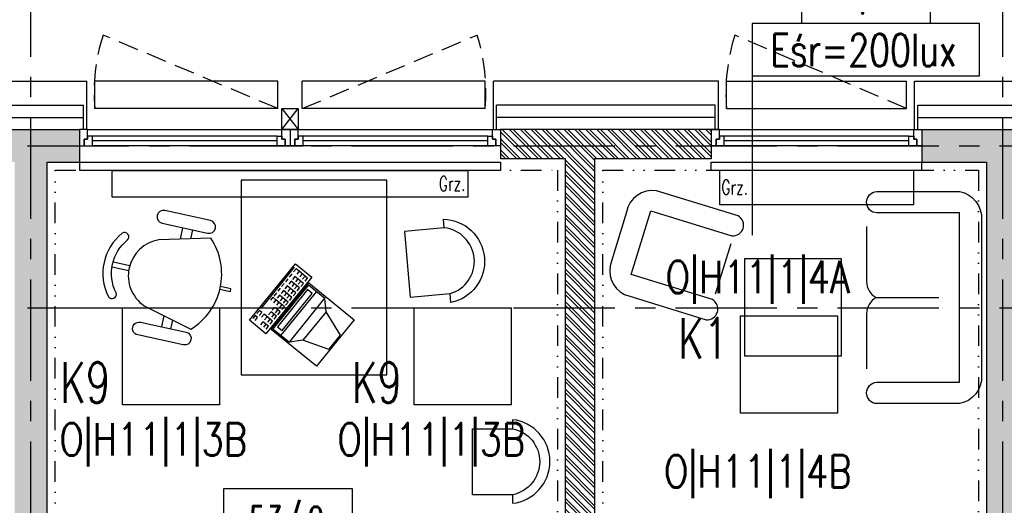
# Model space of a CAD drawing. Extents: x 41755 to 123924, y -112333 to 86187.
# Tile 254 of 256: x 106104 to 106712, y -5633 to -5333. Entities that reach past the tile are written whole.
import ezdxf
from ezdxf.enums import TextEntityAlignment as Align

# ---------------------------------------------------------------- set-up
doc = ezdxf.new("R2010")
doc.units = 0
doc.header["$LTSCALE"] = 50
for name, pattern in [('CENTER', [2, 1.25, -0.25, 0.25, -0.25]), ('DASHED', [0.75, 0.5, -0.25]), ('DIVIDE', [31.75, 12.7, -6.35, 0, -6.35, 0, -6.35])]:
    doc.linetypes.add(name, pattern=pattern)
doc.layers.get('0').update_dxf_attribs({"color": 101, "linetype": 'CONTINUOUS'})
for name, color, linetype in [('E-90', 6, 'CONTINUOUS'), ('E35', 6, 'CONTINUOUS'), ('Ins-co', 2, 'CONTINUOUS'), ('Okn---okna', 5, 'CONTINUOUS'), ('Opis-pom', 6, 'CONTINUOUS'), ('Opis_pom_ramka', 6, 'CONTINUOUS'), ('Os-osie glowne', 1, 'CENTER'), ('Sc-beton', 7, 'CONTINUOUS'), ('Sc-beton-hatch', 86, 'CONTINUOUS'), ('Sc-cegla pustak', 42, 'CONTINUOUS'), ('Sc-cegla pustak-hatch', 8, 'CONTINUOUS'), ('Sc-drewno', 22, 'CONTINUOUS'), ('Sc-izolacja term-styropian', 151, 'STYROPIAN-KA'), ('Sc-metal', 141, 'CONTINUOUS'), ('Suf-widok', 8, 'CONTINUOUS'), ('W-idok', 8, 'CONTINUOUS'), ('Wyp-meble', 155, 'CONTINUOUS')]:
    doc.layers.add(name, color=color, linetype=linetype)
doc.styles.add('KA wymiar', font='romans.shx', dxfattribs={"width": 0.6})
doc.styles.add('ROMANS', font='romans', dxfattribs={"width": 0.85})
doc.linetypes.add('BATTING', pattern='A,0.0001,-0.1,[134,ltypeshp.shx,S=0.1,R=0,X=-0.1,Y=0],-0.2,[134,ltypeshp.shx,S=0.1,R=180,X=0.1,Y=0],-0.1', length=0.4001)
doc.linetypes.add('STYROPIAN-KA', pattern='A,0.0001,-0.1,[135,ltypeshp.shx,S=0.1,R=0,X=-0.1,Y=0],0,[135,ltypeshp.shx,S=0.1,R=180,X=0.1,Y=0],-0.1', length=0.2001)

# ---------------------------------------------------------------- blocks, each defined once
blk = doc.blocks.new('_VKDFJKGFJH')
for p, q in [((-129.9999999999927, 1.14596332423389e-10), (-4.999999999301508, 1.164153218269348e-10)), ((-7.999999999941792, -3.999999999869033), (-122.0000000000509, -3.999999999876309)), ((-7.999999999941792, -9.999999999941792), (-129.9999999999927, -9.999999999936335)), ((-7.999999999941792, -6.999999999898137), (-122.0000000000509, -6.999999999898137)), ((-129.9999999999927, -19.99999999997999), (0, -19.99999999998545)), ((0, -24.99999999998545), (0, -19.99999999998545)), ((-129.9999999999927, -25.00000000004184), (0, -25.00000000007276))]:
    blk.add_line(p, q)
for points in [[(-125.0000000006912, 1.091393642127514e-10), (-129.9999999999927, -7.275957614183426e-12), (-129.9999999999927, -10.00000000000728), (-127.0000000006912, -9.99999999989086), (-127.0000000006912, -5.999999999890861), (-125.0000000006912, -5.999999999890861)], [(-4.999999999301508, 1.164153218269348e-10), (0, 0), (0, -10), (-2.999999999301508, -9.999999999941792), (-2.999999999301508, -5.999999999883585), (-4.999999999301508, -5.999999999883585)], [(-122.0000000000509, -3.999999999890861), (-125.0000000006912, -3.999999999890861), (-125.0000000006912, -5.999999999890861), (-127.0000000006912, -5.999999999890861), (-127.0000000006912, -9.99999999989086), (-125.0000000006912, -9.99999999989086), (-122.0000000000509, -9.99999999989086)], [(-7.999999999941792, -3.999999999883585), (-4.999999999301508, -3.999999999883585), (-4.999999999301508, -5.999999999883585), (-2.999999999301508, -5.999999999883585), (-2.999999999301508, -9.999999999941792), (-4.999999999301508, -9.999999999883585), (-7.999999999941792, -9.999999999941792)]]:
    blk.add_lwpolyline(points, close=True)
blk.add_lwpolyline([(-129.9999999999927, -25.00000000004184), (-129.9999999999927, -19.99999999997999)])
blk = doc.blocks.new('_DOGULGUIFH')
for p, q in [((-247.0000000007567, 10.00000000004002), (7.999999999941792, 10.00000000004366)), ((-130, 6.000000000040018), (-244.0000000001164, 6.000000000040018)), ((-130, 3.000000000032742), (-244.0000000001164, 3.000000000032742)), ((7.999999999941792, 0), (-244.0000000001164, 1.091393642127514e-11)), ((0, 6.000000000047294), (-114.0000000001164, 6.000000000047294)), ((0, 3.000000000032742), (-114.0000000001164, 3.000000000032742)), ((-252.0000000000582, -10.00000000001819), (-252.0000000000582, -15.00000000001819)), ((-252.0000000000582, -10.00000000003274), (8.000000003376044, -10.00000000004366)), ((-252.0000000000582, -15.00000000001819), (8.000000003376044, -15.00000000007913))]:
    blk.add_line(p, q)
for points in [[(-247.0000000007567, 10.00000000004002), (-252.0000000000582, 9.999999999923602), (-252.0000000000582, -7.639755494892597e-11), (-249.0000000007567, 4.001776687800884e-11), (-249.0000000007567, 4.000000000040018), (-247.0000000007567, 4.000000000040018)], [(-126.9999999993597, 10.00000000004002), (-122.0000000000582, 9.999999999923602), (-122.0000000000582, -7.639755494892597e-11), (-124.9999999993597, -1.818989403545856e-11), (-124.9999999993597, 4.000000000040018), (-126.9999999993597, 4.000000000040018)], [(-117.0000000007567, 10.00000000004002), (-122.0000000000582, 9.999999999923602), (-122.0000000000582, -7.639755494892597e-11), (-119.0000000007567, 4.001776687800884e-11), (-119.0000000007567, 4.000000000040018), (-117.0000000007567, 4.000000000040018)], [(3.000000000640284, 10.00000000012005), (7.999999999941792, 10.00000000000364), (7.999999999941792, 3.637978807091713e-12), (5.000000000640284, 6.184563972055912e-11), (5.000000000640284, 4.000000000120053), (3.000000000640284, 4.000000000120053)], [(-244.0000000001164, 6.000000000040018), (-247.0000000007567, 6.000000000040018), (-247.0000000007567, 4.000000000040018), (-249.0000000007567, 4.000000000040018), (-249.0000000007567, 4.001776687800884e-11), (-247.0000000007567, 4.001776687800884e-11), (-244.0000000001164, 4.001776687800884e-11)], [(-130, 6.000000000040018), (-126.9999999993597, 6.000000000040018), (-126.9999999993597, 4.000000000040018), (-124.9999999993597, 4.000000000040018), (-124.9999999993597, -1.818989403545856e-11), (-126.9999999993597, 4.001776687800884e-11), (-130, -1.818989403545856e-11)], [(-114.0000000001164, 6.000000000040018), (-117.0000000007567, 6.000000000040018), (-117.0000000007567, 4.000000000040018), (-119.0000000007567, 4.000000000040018), (-119.0000000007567, 4.001776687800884e-11), (-117.0000000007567, 4.001776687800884e-11), (-114.0000000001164, 4.001776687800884e-11)], [(0, 6.000000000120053), (3.000000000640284, 6.000000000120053), (3.000000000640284, 4.000000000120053), (5.000000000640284, 4.000000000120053), (5.000000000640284, 6.184563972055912e-11), (3.000000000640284, 1.200533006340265e-10), (0, 6.184563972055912e-11)]]:
    blk.add_lwpolyline(points, close=True)
blk.add_lwpolyline([(7.999999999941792, -10.00000000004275), (7.999999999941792, -15.00000000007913)])
blk = doc.blocks.new('_opis_pom_metka')
at = {"layer": 'Opis_pom_ramka'}
blk.add_lwpolyline([(-33.12750490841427, 0), (32.87249509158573, 0), (32.87249509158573, -36.0000000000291), (-33.12750490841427, -36.0000000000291)], close=True, dxfattribs=at)
at = {"style": 'KA wymiar', "width": 0.6}
blk.add_attdef('KO/', text='', height=16.8, dxfattribs=at).set_placement((3.451362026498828, -25.86778855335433), align=Align.RIGHT)
blk.add_attdef('NR', (3.799058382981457, -26.16449648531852), '', height=16.8, dxfattribs=at)
blk = doc.blocks.new('f003')
for p, q in [((-1.569777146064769, 74.64291640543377), (-1.569777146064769, 64.1087486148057)), ((1.569777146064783, 74.64291640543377), (1.569777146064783, 64.1087486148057))]:
    blk.add_line(p, q)
for points in [[(-16.72180551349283, 68.74896534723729, -0.3552533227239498), (16.72180551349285, 68.74896534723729, 0.8810966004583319), (20.0721607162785, 72.86929821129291, 0.3552533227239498), (-20.07216071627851, 72.86929821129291, 0.8810966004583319)], [(-28.78134393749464, 18.90371378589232, 0.4274485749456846), (28.78134393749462, 18.90371378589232), (20.8138975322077, 50.0175723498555, 0.6796557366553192), (-20.8138975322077, 50.01757234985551)], [(-31.29543684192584, 21.37431091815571, -1), (-39.30333994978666, 21.37431091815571), (-39.30333994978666, 50.17563302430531, -1), (-31.29543684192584, 50.17563302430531)], [(31.29543684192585, 21.37431091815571, 1), (39.30333994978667, 21.37431091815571), (39.30333994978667, 50.17563302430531, 1), (31.29543684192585, 50.17563302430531)]]:
    blk.add_lwpolyline(points, format="xyb", close=True)
for points in [[(-24.15358279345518, 36.97569047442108), (-31.29543684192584, 36.97569047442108)], [(24.15358279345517, 36.97569047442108), (31.29543684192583, 36.97569047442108)], [(-31.29543684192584, 31.03288311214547), (-25.67538051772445, 31.03288311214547)], [(31.29543684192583, 31.03288311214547), (25.67538051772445, 31.03288311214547)], [(-0.8484483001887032, 6.610209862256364), (-0.8484483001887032, 0), (0.8484483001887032, 0), (0.8484483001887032, 6.610209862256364)]]:
    blk.add_lwpolyline(points)
blk = doc.blocks.new('C003')
for p, q in [((16.68687069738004, 49.32966839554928), (11.10996669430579, 33.42582511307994)), ((28.12450521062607, 49.32966839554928), (16.68687069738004, 49.32966839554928)), ((28.12450521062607, 49.32966839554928), (33.70140921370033, 33.42582511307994)), ((11.10996669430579, 33.42582511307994), (4.988976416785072, 27.58082240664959)), ((11.10996669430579, 33.42582511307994), (33.70140921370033, 33.42582511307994)), ((33.70140921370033, 33.42582511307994), (39.82239949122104, 27.58082240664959)), ((4.988976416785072, 14.53151506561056), (4.988976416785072, 27.58082240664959)), ((39.82239949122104, 27.58082240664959), (4.988976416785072, 27.58082240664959)), ((39.82239949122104, 14.53151506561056), (39.82239949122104, 27.58082240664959)), ((4.988976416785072, 20.88127621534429), (39.82239949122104, 20.88127621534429)), ((4.988976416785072, 14.53151506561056), (39.82239949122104, 14.53151506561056))]:
    blk.add_line(p, q)
for points in [[(3.9263063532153, 13.95080700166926), (3.9263063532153, 50), (40.88506955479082, 50), (40.88506955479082, 13.95080700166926)], [(7.618302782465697, 19.57374466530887), (7.618302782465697, 15.91265694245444), (37.1930731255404, 15.91265694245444), (37.1930731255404, 19.57374466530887)], [(0, 13.07156783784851), (45.00386182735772, 13.07156783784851), (45.00386182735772, 0), (0, 0)]]:
    blk.add_lwpolyline(points, close=True)
for points in [[(4.50199988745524, 11.42619594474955), (2.123747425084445, 11.42619594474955), (2.123747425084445, 4.661887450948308), (4.50199988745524, 4.661887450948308)], [(2.123747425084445, 9.383280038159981), (4.522878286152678, 9.383280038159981)], [(2.123747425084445, 7.064038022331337), (4.522878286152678, 7.064038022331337)], [(8.689770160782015, 11.42619594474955), (6.311517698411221, 11.42619594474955), (6.311517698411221, 4.661887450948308), (8.689770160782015, 4.661887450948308)], [(6.311517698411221, 9.383280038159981), (8.710648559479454, 9.383280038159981)], [(6.311517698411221, 7.064038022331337), (8.710648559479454, 7.064038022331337)], [(12.34293336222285, 11.42619594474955), (9.964680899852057, 11.42619594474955), (9.964680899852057, 4.661887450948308), (12.34293336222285, 4.661887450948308)], [(9.964680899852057, 9.383280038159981), (12.36381176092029, 9.383280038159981)], [(9.964680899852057, 7.064038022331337), (12.36381176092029, 7.064038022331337)], [(16.17429892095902, 11.42619594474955), (13.79604645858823, 11.42619594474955), (13.79604645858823, 4.661887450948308), (16.17429892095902, 4.661887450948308)], [(13.79604645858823, 9.383280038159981), (16.19517731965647, 9.383280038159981)], [(13.79604645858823, 7.064038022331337), (16.19517731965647, 7.064038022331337)], [(19.8274638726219, 11.42619594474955), (17.44921141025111, 11.42619594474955), (17.44921141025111, 4.661887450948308), (19.8274638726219, 4.661887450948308)], [(17.44921141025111, 9.383280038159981), (19.84834227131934, 9.383280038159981)], [(17.44921141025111, 7.064038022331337), (19.84834227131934, 7.064038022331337)], [(23.65883118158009, 11.42619594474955), (21.2805787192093, 11.42619594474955), (21.2805787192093, 4.661887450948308), (23.65883118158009, 4.661887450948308)], [(21.2805787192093, 9.383280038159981), (23.67970958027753, 9.383280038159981)], [(21.2805787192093, 7.064038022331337), (23.67970958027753, 7.064038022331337)], [(27.22289407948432, 11.42619594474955), (24.84464161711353, 11.42619594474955), (24.84464161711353, 4.661887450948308), (27.22289407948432, 4.661887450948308)], [(24.84464161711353, 9.383280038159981), (27.24377247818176, 9.383280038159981)], [(24.84464161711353, 7.064038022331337), (27.24377247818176, 7.064038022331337)], [(31.32156404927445, 11.42619594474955), (28.94331158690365, 11.42619594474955), (28.94331158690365, 7.042087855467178), (31.32156404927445, 7.042087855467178)], [(28.94331158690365, 9.383280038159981), (31.34244244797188, 9.383280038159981)], [(34.88562519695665, 11.42619594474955), (32.50737273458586, 11.42619594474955), (32.50737273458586, 7.042087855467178), (34.88562519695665, 7.042087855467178)], [(32.50737273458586, 9.383280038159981), (34.90650359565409, 9.383280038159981)], [(38.80609280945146, 11.42619594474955), (36.42784034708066, 11.42619594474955), (36.42784034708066, 4.661887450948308), (38.80609280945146, 4.661887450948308)], [(36.42784034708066, 9.383280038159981), (38.8269712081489, 9.383280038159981)], [(36.42784034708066, 7.064038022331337), (38.8269712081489, 7.064038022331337)], [(42.81566247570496, 11.42619594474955), (40.43741001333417, 11.42619594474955), (40.43741001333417, 7.042087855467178), (42.81566247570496, 7.042087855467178)], [(40.43741001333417, 9.383280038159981), (42.8365408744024, 9.383280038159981)], [(2.123747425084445, 4.661887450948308), (2.123747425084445, 2.239979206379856), (4.520406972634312, 2.239979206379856)], [(2.129195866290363, 0.8091865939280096), (34.82946057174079, 0.8091865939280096)], [(6.316967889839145, 2.23384955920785), (8.811811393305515, 2.23384955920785)], [(10.05923314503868, 2.23384955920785), (12.55407664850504, 2.23384955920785)], [(13.89060045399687, 2.23384955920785), (16.38544395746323, 2.23384955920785)], [(17.54376365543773, 2.23384955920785), (20.0386071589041, 2.23384955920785)], [(21.37512921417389, 2.23384955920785), (23.86997271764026, 2.23384955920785)], [(24.84464161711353, 4.661887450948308), (24.84464161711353, 2.239979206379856), (27.2413011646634, 2.239979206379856)], [(38.86130531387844, 2.873593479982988), (36.39164225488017, 2.873593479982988), (36.39164225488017, 0.9650088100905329), (38.86130531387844, 0.9650088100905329)], [(42.84569453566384, 2.840685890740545), (40.44188883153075, 2.840685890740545), (40.44188883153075, 0.9650088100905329), (42.81276410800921, 0.9650088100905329)]]:
    blk.add_lwpolyline(points)
blk = doc.blocks.new('kanapa 2os')
at = {"layer": 'Wyp-meble'}
for p, q in [((0, 87.7920006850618), (0, 53.87236742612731)), ((0, 33.91963325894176), (0, 0))]:
    blk.add_line(p, q, dxfattribs=at)
blk.add_lwpolyline([(6.380566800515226, -21.5489485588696, -0.9695019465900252), (6.380566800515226, -8.380147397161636), (57.42509738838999, -8.380147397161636), (57.42509738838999, 96.1721480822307), (6.380566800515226, 96.1721480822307, -0.9695019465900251), (6.380566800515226, 109.3409492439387), (57.42509738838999, 109.3409492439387, -0.3710331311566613), (70.98380327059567, 92.18160018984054), (70.98380327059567, -4.389599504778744, -0.371033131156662), (57.42509738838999, -21.5489485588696)], format="xyb", close=True, dxfattribs=at)
blk.add_lwpolyline([(5.981780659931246, 43.8960003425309), (44.66396378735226, 43.8960003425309)], dxfattribs=at)
for centre, start, end in [((11.40849874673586, 53.9313405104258), 180.2961720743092, 241.5972172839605), ((11.40849874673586, 33.86066017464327), 118.4027827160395, 179.7038279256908)]:
    blk.add_arc(centre, 11.40865116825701, start, end, dxfattribs=at)
blk = doc.blocks.new('A$C5DF87A14')
at = {"layer": 'Wyp-meble'}
for points in [[(6459.822229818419, 5013.698858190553), (6459.822229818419, 4893.698858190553), (6549.822229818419, 4893.698858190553), (6549.822229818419, 5013.698858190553)], [(6770.482458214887, 4905.263325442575), (6830.482458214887, 4905.263325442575), (6830.482458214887, 4965.263325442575), (6770.482458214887, 4965.263325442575)]]:
    blk.add_lwpolyline(points, close=True, dxfattribs=at)
blk.add_lwpolyline([(6712.678734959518, 4994.866147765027), (6762.795067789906, 4979.416206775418, 0.814276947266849), (6766.579972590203, 4991.693635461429), (6716.255687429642, 5007.207684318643, 0.4036554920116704), (6697.622259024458, 4994.038937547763), (6688.320378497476, 4963.865609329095, 0.3801225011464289), (6696.497207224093, 4943.115363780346), (6746.821492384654, 4927.601314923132, 0.8043559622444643), (6750.670546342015, 4940.086829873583), (6700.645962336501, 4955.508486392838)], format="xyb", close=True, dxfattribs=at)
for points in [[(6585.149501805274, 4984.418037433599), (6584.68743394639, 4989.650417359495, -0.8950139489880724), (6589.228893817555, 4938.223677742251), (6588.74042358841, 4943.755033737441, 0.8255392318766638), (6585.120412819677, 4984.34514232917), (6560.654807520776, 4982.184601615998), (6564.239566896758, 4941.591379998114), (6588.74042358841, 4943.755033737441)], [(6627.295823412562, 4819.547328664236), (6627.295823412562, 4814.294585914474, 0.8950139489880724), (6627.295823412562, 4865.921462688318), (6627.295823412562, 4860.368580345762, -0.8255392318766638), (6627.260434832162, 4819.617382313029), (6602.699616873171, 4819.617382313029), (6602.699616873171, 4860.368580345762), (6627.295823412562, 4860.368580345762)]]:
    blk.add_lwpolyline(points, format="xyb", dxfattribs=at)
blk.add_lwpolyline([(6761.992022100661, 4974.442751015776), (6752.416451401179, 4943.381629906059)], dxfattribs=at)
blk.add_blockref('kanapa 2os', (6845.896045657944, 4897.389333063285), dxfattribs=at)
for name, p, rotation in [('f003', (6453.339010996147, 4945.908237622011), 77.67847370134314), ('C003', (6493.30944345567, 4962.18361438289), 230.8895706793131)]:
    blk.add_blockref(name, p, dxfattribs=dict(at, rotation=rotation))

msp = doc.modelspace()

# ---------------------------------------------------------------- hatches: boundary and pattern name
at = {"layer": 'Sc-beton-hatch'}
h = msp.add_hatch(dxfattribs=at)
h.set_pattern_fill('ANSI33', color=256, angle=-1.272221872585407e-14, style=0)
h.set_pattern_definition([(44.99999999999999, (48983.41854682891, 565.4779691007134), (-4.490128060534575, 4.490128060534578), []), (44.99999999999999, (48987.90867682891, 565.4779691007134), (-4.490128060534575, 4.490128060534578), [3.175, -1.5875])])
h.paths.add_polyline_path([(110735.9660018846, -5930.641380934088), (110735.9660018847, -5910.641380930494), (110669.9659959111, -5910.641363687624), (110669.9659959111, -5930.641380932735)])
h.paths.add_polyline_path([(110595.966002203, -5930.641380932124), (110595.966002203, -5910.641380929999), (110380.966002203, -5910.641380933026), (110380.966002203, -5930.641380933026)])
h.paths.add_polyline_path([(110480.9660022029, -5420.641380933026), (110480.9660022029, -5400.641380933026), (110420.9660022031, -5400.641380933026), (110420.9660022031, -5420.641380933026), (110440.966002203, -5420.641380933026)])
h.paths.add_polyline_path([(110038.9660022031, -5420.64138093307), (110038.9660022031, -5400.641380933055), (109530.966002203, -5400.641380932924), (109530.966002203, -5420.641380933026), (109570.966002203, -5420.641380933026), (109570.966002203, -5910.641380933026), (109369.4660027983, -5910.641380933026), (109369.4660027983, -5930.641380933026), (110280.966002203, -5930.641380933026), (110280.966002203, -5910.641380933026), (109590.966002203, -5910.641380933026), (109590.966002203, -5420.641380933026)])
h.paths.add_polyline_path([(109170.9660022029, -6150.641380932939), (109170.9660022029, -6170.641380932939), (110210.9660027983, -6170.641380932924), (110210.9660027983, -6150.641380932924)])
h.paths.add_polyline_path([(108990.966002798, -5910.641380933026), (108990.966002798, -5850.641380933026), (108970.966002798, -5850.641380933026), (108970.966002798, -5910.641380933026), (108670.9660027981, -5910.641380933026), (108670.9660027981, -5930.641380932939), (109239.4660027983, -5930.641380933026), (109239.4660027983, -5910.641380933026)])
h.paths.add_polyline_path([(108990.966002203, -5655.641380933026), (108970.9660027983, -5655.641380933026), (108970.9660027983, -5675.641380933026), (108990.966002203, -5675.641380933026)])
h.paths.add_polyline_path([(108950.9660027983, -5400.641380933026), (108950.9660027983, -5420.641380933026), (108970.966002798, -5420.641380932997), (108970.966002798, -5480.641380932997), (108990.966002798, -5480.641380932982), (108990.966002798, -5420.641380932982), (109010.9660027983, -5420.641380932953), (109010.9660027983, -5400.641380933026)])
h.paths.add_polyline_path([(108342.9660027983, -5400.641380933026), (108342.9660027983, -5973.641380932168), (108362.9660027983, -5973.641380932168), (108362.9660027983, -5930.641380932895), (108540.9660027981, -5930.641380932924), (108540.9660027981, -5910.641380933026), (108362.9660027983, -5910.641380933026), (108362.9660027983, -5420.641380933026), (108640.9660022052, -5420.641380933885), (108640.9660022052, -5400.641380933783)])
h.paths.add_polyline_path([(107982.9660027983, -5400.641380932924), (107982.9660027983, -5420.641380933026), (108320.9660027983, -5420.641380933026), (108320.9660027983, -5910.641380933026), (108298.966002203, -5910.641380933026), (108298.966002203, -5930.641380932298), (108320.9660027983, -5930.641380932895), (108320.9660027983, -5973.641380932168), (108340.9660027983, -5973.641380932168), (108340.9660027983, -5400.641380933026)])
h.paths.add_polyline_path([(108362.9660027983, -6150.641380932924), (108362.9660027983, -6108.641380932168), (108342.9660027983, -6108.641380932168), (108342.9660027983, -6170.641380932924), (108740.9660022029, -6170.641380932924), (108740.9660022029, -6150.641380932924)])
h.paths.add_polyline_path([(108340.9660027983, -6170.641380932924), (108340.9660027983, -6108.641380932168), (108320.9660027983, -6108.641380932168), (108320.9660027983, -6150.641380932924), (107700.9660027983, -6150.641380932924), (107700.9660027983, -6170.641380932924)])
h.paths.add_polyline_path([(107995.966002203, -5910.64138093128), (107995.966002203, -5930.641380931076), (108238.966002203, -5930.641380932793), (108238.966002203, -5910.641380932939)], flags=17)
h.paths.add_polyline_path([(107799.9659959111, -5910.641380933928), (107799.9659959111, -5930.641380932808), (107865.966002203, -5930.641380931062), (107865.966002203, -5910.641380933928)])
h.paths.add_polyline_path([(107725.966002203, -5930.641380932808), (107725.966002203, -5910.641380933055), (107550.966002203, -5910.641380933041), (107550.9660022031, -5930.641380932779)])
h.paths.add_polyline_path([(107430.9660022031, -5930.641380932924), (107430.966002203, -5910.641380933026), (107308.9660028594, -5910.641380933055), (107308.9660028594, -5930.641380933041)])
h.paths.add_polyline_path([(106300.9660021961, -6150.641380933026), (106300.9660021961, -6170.641380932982), (107340.9660027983, -6170.641380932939), (107340.9660027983, -6150.641380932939)])
h.paths.add_polyline_path([(107188.9660028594, -5930.641380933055), (107188.9660028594, -5910.641380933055), (107140.9660035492, -5910.641380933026), (107140.9660035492, -5930.641380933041)])
h.paths.add_polyline_path([(107040.9660035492, -5930.641380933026), (107040.9660035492, -5910.641380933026), (106830.9660027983, -5910.641380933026), (106830.9660027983, -5930.641380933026)], flags=16)
h.paths.add_polyline_path([(107168.9660035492, -5420.641380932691), (107168.9660035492, -5400.64138093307), (106660.9660027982, -5400.641380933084), (106660.9660027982, -5420.641380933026), (106700.9660027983, -5420.641380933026), (106700.9660027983, -5910.641380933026), (106618.9660027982, -5910.641380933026), (106618.9660027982, -5930.641380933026), (106730.9660027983, -5930.641380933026), (106730.9660027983, -5910.641380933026), (106720.9660027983, -5910.641380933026), (106720.9660027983, -5420.641380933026)])
h.paths.add_polyline_path([(106518.9660027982, -5930.641380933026), (106518.9660027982, -5910.641380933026), (106291.9660027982, -5910.641380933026), (106291.9660027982, -5930.641380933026)])
h.paths.add_polyline_path([(106120.9660027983, -5910.641380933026), (106120.9660027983, -5420.641380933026), (106140.966002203, -5420.641380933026), (106140.966002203, -5400.641380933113), (106080.9660027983, -5400.641380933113), (106080.9660027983, -5420.641380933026), (106100.9660027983, -5420.641380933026), (106100.9660027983, -5910.641380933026), (105979.9660027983, -5910.641380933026), (105979.9660027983, -5930.641380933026), (106191.9660027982, -5930.641380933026), (106191.9660027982, -5910.641380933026)])
h.paths.add_polyline_path([(105659.9660025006, -5910.641380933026), (105659.9660025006, -5930.641380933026), (105879.9660027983, -5930.641380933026), (105879.9660027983, -5910.641380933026)])
h.paths.add_polyline_path([(105492.966002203, -6150.641380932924), (105492.966002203, -6108.641380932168), (105472.966002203, -6108.641380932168), (105472.966002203, -6170.641380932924), (105870.966002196, -6170.641380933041), (105870.966002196, -6150.641380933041)])
h.paths.add_polyline_path([(105559.9660025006, -5930.641380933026), (105559.9660025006, -5910.641380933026), (105492.966002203, -5910.641380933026), (105492.966002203, -5420.641380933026), (105770.9660022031, -5420.641380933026), (105770.9660022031, -5400.641380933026), (105472.966002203, -5400.641380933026), (105472.966002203, -5973.641380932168), (105492.966002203, -5973.641380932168), (105492.966002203, -5930.641380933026)])
h.paths.add_polyline_path([(105450.966002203, -5910.641380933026), (105428.966002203, -5910.641380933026), (105428.966002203, -5930.641380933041), (105450.966002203, -5930.641380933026), (105450.966002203, -5973.641380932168), (105470.966002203, -5973.641380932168), (105470.966002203, -5400.641380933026), (105112.966002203, -5400.641380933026), (105112.966002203, -5420.641380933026), (105450.966002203, -5420.641380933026)])
h.paths.add_polyline_path([(105470.966002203, -6170.641380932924), (105470.966002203, -6108.641380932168), (105450.966002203, -6108.641380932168), (105450.966002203, -6150.641380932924), (104830.9660027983, -6150.641380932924), (104830.9660027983, -6170.641380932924)])
h.paths.add_polyline_path([(105260.966002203, -5910.641380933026), (105260.966002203, -5930.641380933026), (105368.966002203, -5930.641380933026), (105368.966002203, -5910.641380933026)], flags=16)
h.paths.add_polyline_path([(105160.966002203, -5930.641380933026), (105160.966002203, -5910.641380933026), (105059.9659959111, -5910.64138093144), (105059.9659959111, -5930.641380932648)])
h.paths.add_polyline_path([(105014.9659959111, -5930.641380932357), (105014.9659959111, -5910.641380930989), (104929.9659959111, -5910.641380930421), (104929.9659959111, -5930.641380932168)])
h.paths.add_polyline_path([(104855.966002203, -5930.641380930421), (104855.966002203, -5910.641380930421), (104715.9660027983, -5910.641380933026), (104715.9660027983, -5930.641380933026)])
h.paths.add_polyline_path([(104740.966002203, -5420.641380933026), (104740.966002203, -5400.641380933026), (104680.966002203, -5400.641380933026), (104680.966002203, -5420.641380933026)])
h.paths.add_polyline_path([(103790.966002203, -5400.641380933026), (103790.966002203, -5420.64138093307), (103830.966002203, -5420.641380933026), (103830.966002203, -5910.641380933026), (103540.9660027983, -5910.641380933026), (103540.9660027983, -5930.641380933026), (104585.9660027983, -5930.641380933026), (104585.9660027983, -5910.641380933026), (103850.966002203, -5910.641380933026), (103850.966002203, -5420.641380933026), (104298.966002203, -5420.641380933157), (104298.966002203, -5400.64138093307)])
h.paths.add_polyline_path([(104470.9660027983, -6170.641380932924), (104470.9660027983, -6150.641380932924), (103430.966002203, -6150.641380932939), (103430.966002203, -6170.641380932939)])
h.paths.add_polyline_path([(103440.9660027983, -5930.641380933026), (103440.9660027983, -5910.641380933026), (103250.9660027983, -5910.641380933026), (103250.9660027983, -5420.641380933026), (103270.9660027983, -5420.641380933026), (103270.9660027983, -5400.641380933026), (103210.9660027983, -5400.641380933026), (103210.9660027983, -5420.641380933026), (103230.9660027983, -5420.641380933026), (103230.9660027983, -5910.641380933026), (103077.9660026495, -5910.641380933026), (103077.9660026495, -5930.641380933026)])
h.paths.add_polyline_path([(103000.966002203, -6170.641380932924), (103000.966002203, -6150.641380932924), (102422.966002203, -6150.641380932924), (102422.966002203, -6108.641380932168), (102402.966002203, -6108.641380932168), (102402.966002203, -6170.641380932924)])
h.paths.add_polyline_path([(102977.9660026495, -5930.641380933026), (102977.9660026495, -5910.641380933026), (102653.9660023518, -5910.641380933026), (102653.9660023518, -5930.641380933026)])
h.paths.add_polyline_path([(102553.9660023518, -5930.641380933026), (102553.9660023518, -5910.641380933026), (102422.9660027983, -5910.641380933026), (102422.9660027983, -5520.641380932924), (102452.966002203, -5520.641380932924), (102452.966002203, -5500.641380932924), (102422.9660027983, -5500.641380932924), (102422.9660027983, -5400.641380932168), (102402.9660027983, -5400.641380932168), (102402.9660027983, -5973.641380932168), (102422.9660027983, -5973.641380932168), (102422.9660027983, -5930.641380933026)])
h.paths.add_polyline_path([(102582.9660027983, -5500.641380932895), (102552.966002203, -5500.64138093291), (102552.966002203, -5520.64138093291), (102602.9660027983, -5520.641380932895), (102602.9660027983, -5420.641380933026), (102642.966002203, -5420.641380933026), (102642.966002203, -5400.641380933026), (102582.9660027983, -5400.641380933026)])
at = {"layer": 'Sc-cegla pustak-hatch'}
h = msp.add_hatch(dxfattribs=at)
h.set_pattern_fill('ANSI32', color=256, scale=0.5, angle=89.99999999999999, style=0)
h.set_pattern_definition([(135, (48983.41854682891, 565.4779691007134), (-3.367596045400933, -3.367596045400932), []), (135, (48983.41854682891, 567.7230341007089), (-3.367596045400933, -3.367596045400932), [])])
h.paths.add_polyline_path([(111108.966002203, -5701.641380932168), (111190.9660027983, -5701.641380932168), (111190.9660027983, -5683.641380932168), (111090.966002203, -5683.641380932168), (111090.966002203, -5910.64138093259), (111108.966002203, -5910.64138093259)])
h.paths.add_polyline_path([(110577.966002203, -5878.641380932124), (110577.966002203, -5910.641380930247), (110587.5915514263, -5910.641380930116), (110587.5915514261, -5901.869926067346), (110595.966002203, -5901.869926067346), (110595.966002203, -5896.641380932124), (110669.9659959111, -5896.641363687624), (110669.9659959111, -5910.641363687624), (110687.9659959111, -5910.641368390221), (110687.9659959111, -5878.641380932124)])
h.paths.add_polyline_path([(110460.966002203, -5870.641380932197), (110442.966002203, -5870.641380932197), (110442.966002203, -5910.641380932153), (110460.966002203, -5910.641380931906)])
h.paths.add_polyline_path([(110460.966002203, -5420.641380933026), (110442.966002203, -5420.641380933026), (110442.966002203, -5770.641380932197), (110460.966002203, -5770.641380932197)])
h.paths.add_polyline_path([(108220.966002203, -5683.641380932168), (108220.966002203, -5910.641380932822), (108238.966002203, -5910.641380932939), (108238.966002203, -5701.641380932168), (108320.9660027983, -5701.641380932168), (108320.9660027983, -5683.641380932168)])
h.paths.add_polyline_path([(107707.966002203, -5878.641380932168), (107707.966002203, -5910.641380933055), (107717.8721538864, -5910.641380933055), (107717.8721538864, -5903.691398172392), (107725.966002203, -5903.691398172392), (107725.966002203, -5896.641380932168), (107799.9659959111, -5896.641380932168), (107799.9659959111, -5910.641380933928), (107817.9659959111, -5910.641380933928), (107817.9659959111, -5878.641380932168)])
h.paths.add_polyline_path([(107588.966002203, -5655.641380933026), (107570.966002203, -5655.641380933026), (107570.966002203, -5910.641380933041), (107588.966002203, -5910.641380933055)])
h.paths.add_polyline_path([(107588.966002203, -5420.641380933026), (107570.966002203, -5420.641380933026), (107570.966002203, -5480.641380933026), (107588.966002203, -5480.641380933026)])
h.paths.add_polyline_path([(107168.9660035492, -5420.641380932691), (107150.9660035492, -5420.641380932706), (107150.9660035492, -5910.641380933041), (107168.9660035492, -5910.641380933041)])
h.paths.add_polyline_path([(106440.9660027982, -5910.641380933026), (106458.9660027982, -5910.641380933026), (106458.9660027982, -5418.641380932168), (106530.9660027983, -5418.641380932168), (106530.9660027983, -5400.641380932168), (106400.9660027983, -5400.641380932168), (106400.9660027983, -5418.641380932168), (106440.9660027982, -5418.641380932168)])
h.paths.add_polyline_path([(105744.9660027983, -5420.641380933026), (105726.9660027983, -5420.641380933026), (105726.9660027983, -5910.641380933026), (105744.9660027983, -5910.641380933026)])
h.paths.add_polyline_path([(105350.966002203, -5683.641380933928), (105350.966002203, -5910.641380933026), (105368.966002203, -5910.641380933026), (105368.966002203, -5701.641380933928), (105450.966002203, -5701.641380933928), (105450.966002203, -5683.641380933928)])
h.paths.add_polyline_path([(105150.966002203, -5420.641380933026), (105132.966002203, -5420.641380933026), (105132.966002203, -5910.64138093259), (105150.966002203, -5910.641380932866)])
h.paths.add_polyline_path([(104837.966002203, -5878.641380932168), (104837.9660022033, -5910.641380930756), (104847.5915514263, -5910.641380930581), (104847.5915514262, -5901.869926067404), (104855.9660022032, -5901.869926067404), (104855.9660022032, -5896.641380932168), (104929.9659959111, -5896.641380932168), (104929.9659959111, -5910.641380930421), (104947.9659959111, -5910.641380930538), (104947.9659959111, -5878.641380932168)])
h.paths.add_polyline_path([(102824.9660025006, -5418.641380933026), (102926.9660027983, -5418.641380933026), (102926.9660027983, -5400.641380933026), (102784.966002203, -5400.641380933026), (102784.966002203, -5418.641380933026), (102806.9660025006, -5418.641380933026), (102806.9660025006, -5910.641380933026), (102824.9660025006, -5910.641380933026)])

# ---------------------------------------------------------------- linework, layer by layer
at = {"layer": 'E35'}
msp.add_line((106556.2708908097, -5351.243671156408), (106556.2708908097, -5465.891997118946), dxfattribs=at)
at = {"layer": 'E35', "linetype": 'Continuous', "ltscale": 0.3}
for points in [[(106556.2708908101, -5367.383096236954), (106696.6039303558, -5367.383096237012), (106696.6039303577, -5335.104246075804), (106556.2708908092, -5335.104246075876)], [(106227.4929498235, -5570.641380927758), (106167.4929498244, -5570.641380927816), (106167.4929498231, -5510.641380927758), (106227.4929498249, -5510.641380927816)], [(106407.4929498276, -5570.641380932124), (106347.4929498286, -5570.641380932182), (106347.4929498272, -5510.641380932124), (106407.4929498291, -5510.641380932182)], [(106608.9660028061, -5575.641380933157), (106548.966002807, -5575.641380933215), (106548.9660028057, -5515.641380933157), (106608.9660028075, -5515.641380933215)]]:
    msp.add_lwpolyline(points, close=True, dxfattribs=at)
at = {"layer": 'Ins-co'}
for points in [[(106160.9660028, -5426.044181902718), (106160.9660028, -5442.044181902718), (106380.9660028, -5442.044181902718), (106380.9660028, -5426.044181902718)], [(106535.9660027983, -5425.788762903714), (106535.9660027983, -5446.788762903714), (106655.9660027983, -5446.788762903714), (106655.9660027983, -5425.788762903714)]]:
    msp.add_lwpolyline(points, close=True, dxfattribs=at)
at = {"layer": 'Os-osie glowne'}
for points in [[(106110.966002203, -10955.64138093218), (106110.966002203, -4978.641380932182)], [(106710.966002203, -10955.64138093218), (106710.966002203, -4978.641380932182)], [(99508.96600221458, -5410.641380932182), (111775.9660027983, -5410.641380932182)], [(99508.96600221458, -5510.641380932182), (111775.9660027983, -5510.641380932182)]]:
    msp.add_lwpolyline(points, dxfattribs=at)
at = {"layer": 'Sc-beton'}
for points in [[(106080.9660027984, -5400.641380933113), (106140.966002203, -5400.641380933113)], [(106140.966002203, -5400.641380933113), (106140.966002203, -5420.641380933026)], [(106660.9660027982, -5400.641380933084), (107168.9660035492, -5400.64138093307)], [(106660.9660027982, -5400.641380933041), (106660.9660027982, -5420.641380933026)], [(106120.9660027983, -5420.641380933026), (106140.966002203, -5420.641380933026)], [(106120.9660027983, -5910.641380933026), (106120.9660027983, -5420.641380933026)], [(106660.9660027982, -5420.641380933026), (106700.9660027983, -5420.641380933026)], [(106700.9660027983, -5420.641380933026), (106700.9660027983, -5910.641380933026)]]:
    msp.add_lwpolyline(points, dxfattribs=at)
at = {"layer": 'Sc-cegla pustak'}
for points in [[(106530.9660027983, -5400.641380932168), (106400.9660027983, -5400.641380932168)], [(106400.9660027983, -5400.641380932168), (106400.9660027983, -5418.641380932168)], [(106530.9660027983, -5400.641380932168), (106530.9660027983, -5418.641380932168)], [(106440.9660027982, -5418.641380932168), (106400.9660027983, -5418.641380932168)], [(106440.9660027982, -5910.641380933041), (106440.9660027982, -5418.641380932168)], [(106458.9660027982, -5418.641380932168), (106458.9660027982, -5910.641380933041)], [(106530.9660027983, -5418.641380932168), (106458.9660027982, -5418.641380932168)]]:
    msp.add_lwpolyline(points, dxfattribs=at)
at = {"layer": 'Sc-drewno'}
for points in [[(106076.4660035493, -5370.641380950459), (106145.4660033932, -5370.641380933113)], [(106145.4660033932, -5400.64138093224), (106145.4660033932, -5370.64138093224)], [(106150.4660033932, -5387.64138093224), (106150.4660033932, -5370.64138093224)], [(106263.4660027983, -5370.641380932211), (106150.4660033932, -5370.64138093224)], [(106263.4660027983, -5387.641380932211), (106263.4660027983, -5370.641380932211)], [(106391.4660035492, -5370.641380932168), (106278.4660027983, -5370.641380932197)], [(106278.4660027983, -5387.641380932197), (106278.4660027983, -5370.641380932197)], [(106391.4660035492, -5387.641380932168), (106391.4660035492, -5370.641380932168)], [(106396.4660035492, -5400.641380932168), (106396.4660035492, -5370.641380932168)], [(106535.4660033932, -5370.641380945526), (106396.4660035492, -5370.641380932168)], [(106535.4660033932, -5400.641380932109), (106535.4660033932, -5370.641380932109)], [(106540.4660033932, -5387.641380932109), (106540.4660033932, -5370.641380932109)], [(106540.4660033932, -5370.641380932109), (106651.4660035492, -5370.641380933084)], [(106651.4660035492, -5387.641380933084), (106651.4660035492, -5370.641380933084)], [(106656.4660035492, -5370.641380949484), (107173.4660027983, -5370.641380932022)], [(106656.4660035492, -5400.641380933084), (106656.4660035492, -5370.641380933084)], [(106263.4660027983, -5387.641380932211), (106150.4660033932, -5387.64138093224)], [(106391.4660035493, -5387.641380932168), (106278.4660027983, -5387.641380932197)], [(106540.4660033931, -5387.641380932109), (106651.4660035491, -5387.641380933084)]]:
    msp.add_lwpolyline(points, dxfattribs=at)
at = {"layer": 'Sc-izolacja term-styropian', "linetype": 'ByBlock'}
for points in [[(106078.4660035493, -5385.641380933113), (106143.4660027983, -5385.641380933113)], [(106143.4660027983, -5400.641380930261), (106143.4660027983, -5385.641380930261)], [(106398.4660035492, -5400.641380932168), (106398.4660035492, -5385.641380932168)], [(106533.4660027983, -5385.64138093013), (106398.4660035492, -5385.641380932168)], [(106533.4660027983, -5400.64138093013), (106533.4660027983, -5385.64138093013)], [(106658.4660035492, -5385.641380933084), (107171.4660027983, -5385.64138093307)], [(106658.4660035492, -5400.641380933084), (106658.4660035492, -5385.641380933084)]]:
    msp.add_lwpolyline(points, dxfattribs=at)
at = {"layer": 'Sc-izolacja term-styropian', "linetype": 'BATTING', "ltscale": 0.35}
for points in [[(106078.4660035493, -5393.141380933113), (106143.4660027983, -5393.141380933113)], [(106533.4660027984, -5393.14138093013), (106398.4660035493, -5393.141380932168)], [(106658.4660035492, -5393.141380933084), (107171.4660027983, -5393.14138093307)]]:
    msp.add_lwpolyline(points, dxfattribs=at)
at = {"layer": 'Sc-metal'}
for points in [[(106275.9660027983, -5387.641380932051), (106275.9660027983, -5400.641380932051), (106265.9660027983, -5400.641380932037), (106265.9660027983, -5387.641380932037), (106275.9660002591, -5387.636527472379)], [(106265.9660027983, -5400.619725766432), (106275.9660027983, -5387.641380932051)], [(106265.9660027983, -5387.641380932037), (106275.9660027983, -5400.641380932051)]]:
    msp.add_lwpolyline(points, dxfattribs=at)
at = {"layer": 'Suf-widok', "linetype": 'DIVIDE', "ltscale": 0.02}
for points in [[(106125.9660027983, -5425.641380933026), (106435.9660027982, -5425.641380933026), (106435.9660027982, -5905.641380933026), (106125.9660027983, -5905.641380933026)], [(106463.9660027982, -5425.641380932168), (106695.9660027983, -5425.641380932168), (106695.9660027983, -5905.641380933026), (106463.9660027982, -5905.641380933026)]]:
    msp.add_lwpolyline(points, close=True, dxfattribs=at)
at = {"layer": 'W-idok', "linetype": 'DASHED', "ltscale": 0.5}
for points in [[(106263.4660027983, -5387.641380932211), (106155.5052747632, -5342.238964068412)], [(106278.4660027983, -5387.641380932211), (106386.4267308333, -5342.238964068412)], [(106651.4660035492, -5387.641380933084), (106545.5052747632, -5342.238964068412)]]:
    msp.add_lwpolyline(points, dxfattribs=at)
for centre, start, end in [((106267.6186116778, -5377.663430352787), 162.4650195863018, 184.8681637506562), ((106274.3133939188, -5377.663430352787), 355.131836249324, 17.53498041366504), ((106657.6186116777, -5377.663430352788), 162.465019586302, 184.8681637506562)]:
    msp.add_arc(centre, 117.5767541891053, start, end, dxfattribs=at)

# ---------------------------------------------------------------- block references
msp.add_blockref('A$C5DF87A14', (99780.96600221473, -10445.64138093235))
at = {"layer": 'Okn---okna'}
for name, p in [('_DOGULGUIFH', (106392.9660027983, -5410.641380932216)), ('_VKDFJKGFJH', (106660.9660027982, -5400.64138093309))]:
    msp.add_blockref(name, p, dxfattribs=at)
at = {"layer": 'Opis-pom'}
ref = msp.add_blockref('_opis_pom_metka', (106626.5904164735, -5291.904246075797), dxfattribs=dict(at, xscale=1.2, yscale=1.2, zscale=1.2))
ref.add_attrib('KO/', '54/', dxfattribs={"layer": '0', "height": 20.16, "style": 'KA wymiar', "width": 0.6}).set_placement((106634.5204667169, -5322.945592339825), align=Align.RIGHT)
ref.add_attrib('NR', '2', (106638.3786107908, -5323.301641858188), dxfattribs={"layer": '0', "height": 20.16, "style": 'KA wymiar', "width": 0.6})
ref = msp.add_blockref('_opis_pom_metka', (106269.8992281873, -5622.20053754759), dxfattribs=dict(at, xscale=1.2, yscale=1.2, zscale=1.2))
ref.add_attrib('KO/', '53/', dxfattribs={"layer": '0', "height": 20.16, "style": 'KA wymiar', "width": 0.6}).set_placement((106277.8292784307, -5653.241883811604), align=Align.RIGHT)
ref.add_attrib('NR', '2', (106281.6874225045, -5653.597933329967), dxfattribs={"layer": '0', "height": 20.16, "style": 'KA wymiar', "width": 0.6})

# ---------------------------------------------------------------- texts
at = {"layer": 'E-90', "style": 'ROMANS'}
for s, rotation, width, p in [('Eśr=200lux', 359.9999999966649, 0.75, (106624.9265218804, -5351.535970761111)), ('O|H11|1|4A', 3.178709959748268e-09, 0.8, (106559.695320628, -5493.000960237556)), ('O|H11|1|3B', 359.9999999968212, 0.8, (106186.4857399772, -5593.281801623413)), ('O|H11|1|3B', 359.9999999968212, 0.8, (106358.2222676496, -5593.281801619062)), ('O|H11|1|4B', 3.178709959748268e-09, 0.8, (106559.6953206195, -5613.000960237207))]:
    msp.add_text(s, height=20, rotation=rotation, dxfattribs=dict(at, width=width)).set_placement(p, align=Align.MIDDLE)
at = {"layer": 'E35', "style": 'ROMANS', "width": 0.7}
msp.add_text('K1', height=25, rotation=359.9999999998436, dxfattribs=at).set_placement((106526.0407598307, -5529.528385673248), align=Align.MIDDLE)
for p in [(106144.5677068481, -5556.754376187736), (106324.5677068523, -5556.75437618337)]:
    msp.add_text('K9', height=25, dxfattribs=at).set_placement(p, align=Align.MIDDLE)
at = {"layer": 'Ins-co', "style": 'ROMANS', "width": 0.7}
for p in [(106362.7735171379, -5438.475097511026), (106537.17480504, -5440.719678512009)]:
    msp.add_text('Grz.', height=9, dxfattribs=at).set_placement(p)

doc.saveas('drawing.dxf')
